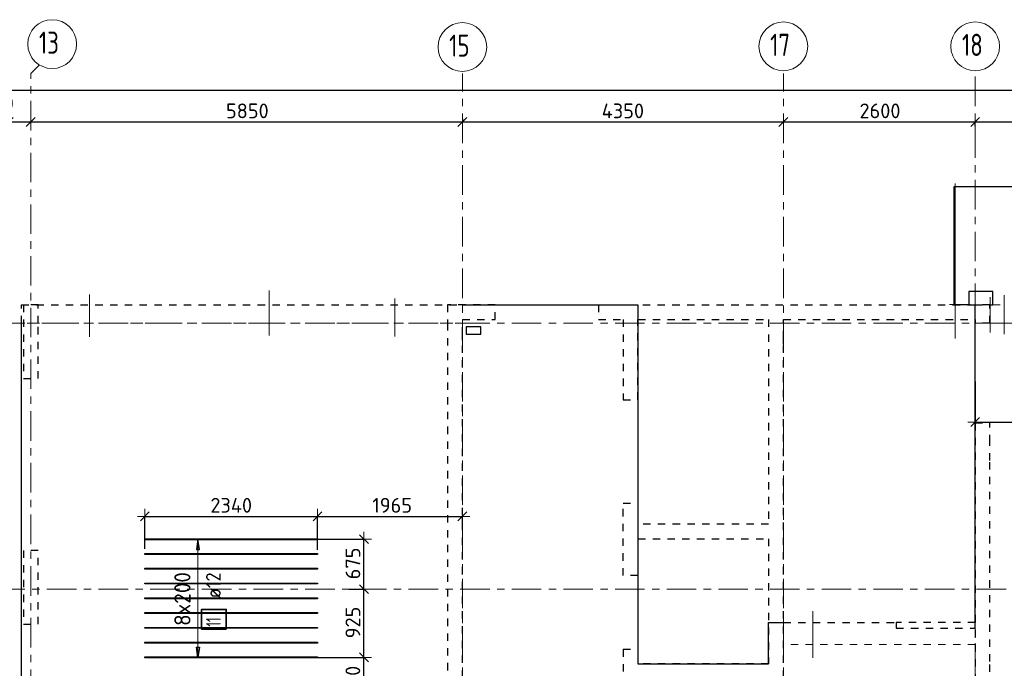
# Model space of a CAD drawing. Header units: metres. Extents: x -38 to 97, y -15 to 21.
# Tile 12 of 216: x 32.7 to 46.04, y 11.73 to 20.51. Entities that reach past the tile are written whole.
import ezdxf

# ---------------------------------------------------------------- set-up
doc = ezdxf.new("R2010")
doc.units = ezdxf.units.M
doc.header["$PDMODE"] = 65
for name, pattern in [('______11', [0.5, 0.4, -0.05, 0, -0.05]), ('______2', [0.0405, 0.03, -0.0105]), ('______3', [0.5, 0.4, -0.1]), ('______5', [1.1, 0.8, -0.1, 0.1, -0.1])]:
    doc.linetypes.add(name, pattern=pattern)
for name, color, linetype, lineweight in [('XR$2$Осевая линия (1)', 7, '______5', 13), ('XR$2$Размерная линия (1)', 7, 'Continuous', 13), ('XR$5$Балка (1)', 7, '______3', 13), ('XR$5$Перекрытие (1)', 7, 'Continuous', 35), ('XR$5$Размерная линия (1)', 7, 'Continuous', 13)]:
    doc.layers.add(name, color=color, linetype=linetype, lineweight=lineweight)
doc.layers.add('XR$5$Арм.стержн.Доп. Арм верхн.зоны Х', color=7, linetype='Continuous', lineweight=35, true_color=0x8c8cff)
doc.layers.add('XR$7$Стена_ бетон несущ.', color=7, linetype='Continuous', lineweight=70, true_color=0xb4b496)
doc.styles.add('ISOCPEUR', font='txt')
doc.dimstyles.new('DIMSTYLE_3', dxfattribs={"dimtxt": 0.2, "dimasz": 0.2, "dimexe": 0, "dimexo": 0, "dimgap": 0.1, "dimtad": 2, "dimdec": 0, "dimlfac": 1000, "dimrnd": 5, "dimzin": 12, "dimdsep": 46, "dimtxsty": 'ISOCPEUR', "dimblk1": 'ALL_ML_STRICH', "dimblk2": 'ALL_ML_STRICH', "dimsah": 1, "dimcen": 0, "dimclrd": 7, "dimclre": 256, "dimclrt": 7, "dimadec": 0, "dimazin": 0, "dimtfac": 1, "dimtdec": 0, "dimtix": 1, "dimtmove": 2, "dimatfit": 3, "dimfxl": 0, "dimtzin": 0, "dimlwd": 0, "dimlwe": -3, "dimarcsym": 0})
doc.dimstyles.new('DIMSTYLE_5', dxfattribs={"dimtxt": 0.2, "dimasz": 0.2, "dimexe": 0, "dimexo": 0, "dimgap": 0.1, "dimtad": 2, "dimdec": 0, "dimlfac": 1000, "dimrnd": 5, "dimzin": 12, "dimdsep": 46, "dimtxsty": 'ISOCPEUR', "dimblk1": 'ALL_ML_STRICH', "dimblk2": 'ALL_ML_STRICH', "dimsah": 1, "dimcen": 0, "dimclrd": 7, "dimclre": 256, "dimclrt": 7, "dimadec": 0, "dimazin": 0, "dimtfac": 1, "dimtdec": 0, "dimtix": 1, "dimtmove": 2, "dimatfit": 3, "dimfxl": 0, "dimtvp": 1.2, "dimtzin": 0, "dimlwd": 0, "dimlwe": -3, "dimarcsym": 0})

# ---------------------------------------------------------------- blocks, each defined once
blk = doc.blocks.new('ALL_ML_STRICH')
at = {"color": 0, "linetype": 'ByBlock', "lineweight": -2}
for p, q in [((-1, 0), (0.5, 0)), ((-0.3, -0.3), (0.3, 0.3)), ((0, -0.5), (0, 0.5))]:
    blk.add_line(p, q, dxfattribs=at)
blk = doc.blocks.new('*D11')
at = {"layer": 'DEFPOINTS', "color": 7, "linetype": 'Continuous', "lineweight": 13, "transparency": 33554687}
for p in [(0.5, 19.557), (0.5, 19.377), (61.6, 17.12)]:
    blk.add_point(p, dxfattribs=at)
at = {"layer": 'XR$2$Размерная линия (1)', "color": 9, "linetype": 'Continuous', "lineweight": -2, "true_color": 0xc7c7c7, "transparency": 33554687}
for p, q in [((0.5, 19.357), (0.5, 19.557)), ((61.6, 17.14), (61.6, 19.557))]:
    blk.add_line(p, q, dxfattribs=at)
at = {"layer": 'XR$2$Размерная линия (1)', "color": 7, "linetype": 'Continuous', "lineweight": -2, "transparency": 33554687}
blk.add_line((0.5, 19.557), (61.6, 19.557), dxfattribs=at)
at = {"layer": 'XR$2$Размерная линия (1)', "color": 7, "linetype": 'Continuous', "lineweight": 13, "transparency": 33554687, "xscale": 0.2, "yscale": 0.2, "zscale": 0.2, "rotation": 180}
blk.add_blockref('ALL_ML_STRICH', (0.5, 19.557), dxfattribs=at)
at = {"layer": 'XR$2$Размерная линия (1)', "color": 7, "linetype": 'Continuous', "lineweight": 13, "transparency": 33554687, "xscale": 0.2, "yscale": 0.2, "zscale": 0.2}
blk.add_blockref('ALL_ML_STRICH', (61.6, 19.557), dxfattribs=at)
at = {"layer": 'XR$2$Размерная линия (1)', "color": 7, "linetype": 'Continuous', "lineweight": 13, "transparency": 33554687, "insert": (31.1, 19.707), "char_height": 0.2, "width": 1, "attachment_point": 5, "style": 'ISOCPEUR'}
blk.add_mtext('\\A1;{61100}', dxfattribs=at)
blk = doc.blocks.new('*D33')
at = {"layer": 'DEFPOINTS', "color": 7, "linetype": 'Continuous', "lineweight": 13, "transparency": 33554687}
for p in [(32.55, 19.135), (32.55, 19.126), (32.85, 19.135)]:
    blk.add_point(p, dxfattribs=at)
at = {"layer": 'XR$2$Размерная линия (1)', "color": 9, "linetype": 'Continuous', "lineweight": -2, "true_color": 0xc7c7c7, "transparency": 33554687}
for p, q in [((32.55, 19.126), (32.55, 19.126)), ((32.85, 19.126), (32.85, 19.126))]:
    blk.add_line(p, q, dxfattribs=at)
at = {"layer": 'XR$2$Размерная линия (1)', "color": 7, "linetype": 'Continuous', "lineweight": -2, "transparency": 33554687}
blk.add_line((32.55, 19.126), (32.85, 19.126), dxfattribs=at)
at = {"layer": 'XR$2$Размерная линия (1)', "color": 7, "linetype": 'Continuous', "lineweight": 13, "transparency": 33554687, "xscale": 0.2, "yscale": 0.2, "zscale": 0.2, "rotation": 180}
blk.add_blockref('ALL_ML_STRICH', (32.55, 19.126), dxfattribs=at)
at = {"layer": 'XR$2$Размерная линия (1)', "color": 7, "linetype": 'Continuous', "lineweight": 13, "transparency": 33554687, "xscale": 0.2, "yscale": 0.2, "zscale": 0.2}
blk.add_blockref('ALL_ML_STRICH', (32.85, 19.126), dxfattribs=at)
at = {"layer": 'XR$2$Размерная линия (1)', "color": 7, "linetype": 'Continuous', "lineweight": 13, "transparency": 33554687, "insert": (32.414, 19.378), "char_height": 0.2, "width": 0.6, "attachment_point": 5, "style": 'ISOCPEUR'}
blk.add_mtext('\\A1;{300}', dxfattribs=at)
blk = doc.blocks.new('*D34')
at = {"layer": 'DEFPOINTS', "color": 7, "linetype": 'Continuous', "lineweight": 13, "transparency": 33554687}
for p in [(32.85, 19.135), (32.85, 19.126), (38.7, 19.186)]:
    blk.add_point(p, dxfattribs=at)
at = {"layer": 'XR$2$Размерная линия (1)', "color": 9, "linetype": 'Continuous', "lineweight": -2, "true_color": 0xc7c7c7, "transparency": 33554687}
for p, q in [((32.85, 19.126), (32.85, 19.126)), ((38.7, 19.166), (38.7, 19.126))]:
    blk.add_line(p, q, dxfattribs=at)
at = {"layer": 'XR$2$Размерная линия (1)', "color": 7, "linetype": 'Continuous', "lineweight": -2, "transparency": 33554687}
blk.add_line((32.85, 19.126), (38.7, 19.126), dxfattribs=at)
at = {"layer": 'XR$2$Размерная линия (1)', "color": 7, "linetype": 'Continuous', "lineweight": 13, "transparency": 33554687, "xscale": 0.2, "yscale": 0.2, "zscale": 0.2, "rotation": 180}
blk.add_blockref('ALL_ML_STRICH', (32.85, 19.126), dxfattribs=at)
at = {"layer": 'XR$2$Размерная линия (1)', "color": 7, "linetype": 'Continuous', "lineweight": 13, "transparency": 33554687, "xscale": 0.2, "yscale": 0.2, "zscale": 0.2}
blk.add_blockref('ALL_ML_STRICH', (38.7, 19.126), dxfattribs=at)
at = {"layer": 'XR$2$Размерная линия (1)', "color": 7, "linetype": 'Continuous', "lineweight": 13, "transparency": 33554687, "insert": (35.785, 19.276), "char_height": 0.2, "width": 0.8, "attachment_point": 5, "style": 'ISOCPEUR'}
blk.add_mtext('\\A1;{5850}', dxfattribs=at)
blk = doc.blocks.new('*D35')
at = {"layer": 'DEFPOINTS', "color": 7, "linetype": 'Continuous', "lineweight": 13, "transparency": 33554687}
for p in [(38.7, 19.186), (38.7, 19.126), (43.05, 19.104)]:
    blk.add_point(p, dxfattribs=at)
at = {"layer": 'XR$2$Размерная линия (1)', "color": 9, "linetype": 'Continuous', "lineweight": -2, "true_color": 0xc7c7c7, "transparency": 33554687}
for p, q in [((38.7, 19.166), (38.7, 19.126)), ((43.05, 19.124), (43.05, 19.126))]:
    blk.add_line(p, q, dxfattribs=at)
at = {"layer": 'XR$2$Размерная линия (1)', "color": 7, "linetype": 'Continuous', "lineweight": -2, "transparency": 33554687}
blk.add_line((38.7, 19.126), (43.05, 19.126), dxfattribs=at)
at = {"layer": 'XR$2$Размерная линия (1)', "color": 7, "linetype": 'Continuous', "lineweight": 13, "transparency": 33554687, "xscale": 0.2, "yscale": 0.2, "zscale": 0.2, "rotation": 180}
blk.add_blockref('ALL_ML_STRICH', (38.7, 19.126), dxfattribs=at)
at = {"layer": 'XR$2$Размерная линия (1)', "color": 7, "linetype": 'Continuous', "lineweight": 13, "transparency": 33554687, "xscale": 0.2, "yscale": 0.2, "zscale": 0.2}
blk.add_blockref('ALL_ML_STRICH', (43.05, 19.126), dxfattribs=at)
at = {"layer": 'XR$2$Размерная линия (1)', "color": 7, "linetype": 'Continuous', "lineweight": 13, "transparency": 33554687, "insert": (40.875, 19.276), "char_height": 0.2, "width": 0.8, "attachment_point": 5, "style": 'ISOCPEUR'}
blk.add_mtext('\\A1;{4350}', dxfattribs=at)
blk = doc.blocks.new('*D36')
at = {"layer": 'DEFPOINTS', "color": 7, "linetype": 'Continuous', "lineweight": 13, "transparency": 33554687}
for p in [(43.05, 19.126), (43.05, 19.104), (45.65, 19.05)]:
    blk.add_point(p, dxfattribs=at)
at = {"layer": 'XR$2$Размерная линия (1)', "color": 9, "linetype": 'Continuous', "lineweight": -2, "true_color": 0xc7c7c7, "transparency": 33554687}
for p, q in [((43.05, 19.124), (43.05, 19.126)), ((45.65, 19.07), (45.65, 19.126))]:
    blk.add_line(p, q, dxfattribs=at)
at = {"layer": 'XR$2$Размерная линия (1)', "color": 7, "linetype": 'Continuous', "lineweight": -2, "transparency": 33554687}
blk.add_line((43.05, 19.126), (45.65, 19.126), dxfattribs=at)
at = {"layer": 'XR$2$Размерная линия (1)', "color": 7, "linetype": 'Continuous', "lineweight": 13, "transparency": 33554687, "xscale": 0.2, "yscale": 0.2, "zscale": 0.2, "rotation": 180}
blk.add_blockref('ALL_ML_STRICH', (43.05, 19.126), dxfattribs=at)
at = {"layer": 'XR$2$Размерная линия (1)', "color": 7, "linetype": 'Continuous', "lineweight": 13, "transparency": 33554687, "xscale": 0.2, "yscale": 0.2, "zscale": 0.2}
blk.add_blockref('ALL_ML_STRICH', (45.65, 19.126), dxfattribs=at)
at = {"layer": 'XR$2$Размерная линия (1)', "color": 7, "linetype": 'Continuous', "lineweight": 13, "transparency": 33554687, "insert": (44.36, 19.276), "char_height": 0.2, "width": 0.8, "attachment_point": 5, "style": 'ISOCPEUR'}
blk.add_mtext('\\A1;{2600}', dxfattribs=at)
blk = doc.blocks.new('*D37')
at = {"layer": 'DEFPOINTS', "color": 7, "linetype": 'Continuous', "lineweight": 13, "transparency": 33554687}
for p in [(45.65, 19.126), (45.65, 19.05), (51.5, 17.39)]:
    blk.add_point(p, dxfattribs=at)
at = {"layer": 'XR$2$Размерная линия (1)', "color": 9, "linetype": 'Continuous', "lineweight": -2, "true_color": 0xc7c7c7, "transparency": 33554687}
for p, q in [((45.65, 19.07), (45.65, 19.126)), ((51.5, 17.41), (51.5, 19.126))]:
    blk.add_line(p, q, dxfattribs=at)
at = {"layer": 'XR$2$Размерная линия (1)', "color": 7, "linetype": 'Continuous', "lineweight": -2, "transparency": 33554687}
blk.add_line((45.65, 19.126), (51.5, 19.126), dxfattribs=at)
at = {"layer": 'XR$2$Размерная линия (1)', "color": 7, "linetype": 'Continuous', "lineweight": 13, "transparency": 33554687, "xscale": 0.2, "yscale": 0.2, "zscale": 0.2, "rotation": 180}
blk.add_blockref('ALL_ML_STRICH', (45.65, 19.126), dxfattribs=at)
at = {"layer": 'XR$2$Размерная линия (1)', "color": 7, "linetype": 'Continuous', "lineweight": 13, "transparency": 33554687, "xscale": 0.2, "yscale": 0.2, "zscale": 0.2}
blk.add_blockref('ALL_ML_STRICH', (51.5, 19.126), dxfattribs=at)
at = {"layer": 'XR$2$Размерная линия (1)', "color": 7, "linetype": 'Continuous', "lineweight": 13, "transparency": 33554687, "insert": (48.585, 19.276), "char_height": 0.2, "width": 0.8, "attachment_point": 5, "style": 'ISOCPEUR'}
blk.add_mtext('\\A1;{5850}', dxfattribs=at)
blk = doc.blocks.new('*D604')
at = {"layer": 'DEFPOINTS', "color": 7, "linetype": 'Continuous', "lineweight": 13, "transparency": 33554687}
for p in [(36.701, 11.876), (36.687, 11.206), (37.366, 11.206)]:
    blk.add_point(p, dxfattribs=at)
at = {"layer": 'XR$5$Размерная линия (1)', "color": 9, "linetype": 'Continuous', "lineweight": -2, "true_color": 0xc7c7c7, "transparency": 33554687}
for p, q in [((36.721, 11.876), (37.366, 11.876)), ((36.707, 11.206), (37.366, 11.206))]:
    blk.add_line(p, q, dxfattribs=at)
at = {"layer": 'XR$5$Размерная линия (1)', "color": 7, "linetype": 'Continuous', "lineweight": -2, "transparency": 33554687}
blk.add_line((37.366, 11.206), (37.366, 11.876), dxfattribs=at)
at = {"layer": 'XR$5$Размерная линия (1)', "color": 7, "linetype": 'Continuous', "lineweight": 13, "transparency": 33554687, "xscale": 0.2, "yscale": 0.2, "zscale": 0.2}
for p, rotation in [((37.366, 11.876), 90), ((37.366, 11.206), 270)]:
    blk.add_blockref('ALL_ML_STRICH', p, dxfattribs=dict(at, rotation=rotation))
at = {"layer": 'XR$5$Размерная линия (1)', "color": 7, "linetype": 'Continuous', "lineweight": 13, "transparency": 33554687, "insert": (37.216, 11.551), "char_height": 0.2, "width": 0.6, "attachment_point": 5, "rotation": 90, "style": 'ISOCPEUR'}
blk.add_mtext('\\A1;{670}', dxfattribs=at)
blk = doc.blocks.new('*D605')
at = {"layer": 'DEFPOINTS', "color": 7, "linetype": 'Continuous', "lineweight": 13, "transparency": 33554687}
for p in [(37.142, 12.8), (36.701, 11.876), (37.366, 11.876)]:
    blk.add_point(p, dxfattribs=at)
at = {"layer": 'XR$5$Размерная линия (1)', "color": 9, "linetype": 'Continuous', "lineweight": -2, "true_color": 0xc7c7c7, "transparency": 33554687}
for p, q in [((37.162, 12.8), (37.366, 12.8)), ((36.721, 11.876), (37.366, 11.876))]:
    blk.add_line(p, q, dxfattribs=at)
at = {"layer": 'XR$5$Размерная линия (1)', "color": 7, "linetype": 'Continuous', "lineweight": -2, "transparency": 33554687}
blk.add_line((37.366, 11.876), (37.366, 12.8), dxfattribs=at)
at = {"layer": 'XR$5$Размерная линия (1)', "color": 7, "linetype": 'Continuous', "lineweight": 13, "transparency": 33554687, "xscale": 0.2, "yscale": 0.2, "zscale": 0.2}
for p, rotation in [((37.366, 12.8), 90), ((37.366, 11.876), 270)]:
    blk.add_blockref('ALL_ML_STRICH', p, dxfattribs=dict(at, rotation=rotation))
at = {"layer": 'XR$5$Размерная линия (1)', "color": 7, "linetype": 'Continuous', "lineweight": 13, "transparency": 33554687, "insert": (37.216, 12.348), "char_height": 0.2, "width": 0.6, "attachment_point": 5, "rotation": 90, "style": 'ISOCPEUR'}
blk.add_mtext('\\A1;{925}', dxfattribs=at)
blk = doc.blocks.new('*D606')
at = {"layer": 'DEFPOINTS', "color": 7, "linetype": 'Continuous', "lineweight": 13, "transparency": 33554687}
for p in [(36.667, 13.476), (37.142, 12.8), (37.366, 12.8)]:
    blk.add_point(p, dxfattribs=at)
at = {"layer": 'XR$5$Размерная линия (1)', "color": 9, "linetype": 'Continuous', "lineweight": -2, "true_color": 0xc7c7c7, "transparency": 33554687}
for p, q in [((36.687, 13.476), (37.366, 13.476)), ((37.162, 12.8), (37.366, 12.8))]:
    blk.add_line(p, q, dxfattribs=at)
at = {"layer": 'XR$5$Размерная линия (1)', "color": 7, "linetype": 'Continuous', "lineweight": -2, "transparency": 33554687}
blk.add_line((37.366, 12.8), (37.366, 13.476), dxfattribs=at)
at = {"layer": 'XR$5$Размерная линия (1)', "color": 7, "linetype": 'Continuous', "lineweight": 13, "transparency": 33554687, "xscale": 0.2, "yscale": 0.2, "zscale": 0.2}
for p, rotation in [((37.366, 13.476), 90), ((37.366, 12.8), 270)]:
    blk.add_blockref('ALL_ML_STRICH', p, dxfattribs=dict(at, rotation=rotation))
at = {"layer": 'XR$5$Размерная линия (1)', "color": 7, "linetype": 'Continuous', "lineweight": 13, "transparency": 33554687, "insert": (37.216, 13.148), "char_height": 0.2, "width": 0.6, "attachment_point": 5, "rotation": 90, "style": 'ISOCPEUR'}
blk.add_mtext('\\A1;{675}', dxfattribs=at)
blk = doc.blocks.new('*D607')
at = {"layer": 'DEFPOINTS', "color": 7, "linetype": 'Continuous', "lineweight": 13, "transparency": 33554687}
for p in [(34.397, 13.785), (34.397, 13.326), (36.737, 13.313)]:
    blk.add_point(p, dxfattribs=at)
at = {"layer": 'XR$5$Размерная линия (1)', "color": 9, "linetype": 'Continuous', "lineweight": -2, "true_color": 0xc7c7c7, "transparency": 33554687}
for p, q in [((34.397, 13.346), (34.397, 13.785)), ((36.737, 13.333), (36.737, 13.785))]:
    blk.add_line(p, q, dxfattribs=at)
at = {"layer": 'XR$5$Размерная линия (1)', "color": 7, "linetype": 'Continuous', "lineweight": -2, "transparency": 33554687}
blk.add_line((34.397, 13.785), (36.737, 13.785), dxfattribs=at)
at = {"layer": 'XR$5$Размерная линия (1)', "color": 7, "linetype": 'Continuous', "lineweight": 13, "transparency": 33554687, "xscale": 0.2, "yscale": 0.2, "zscale": 0.2, "rotation": 180}
blk.add_blockref('ALL_ML_STRICH', (34.397, 13.785), dxfattribs=at)
at = {"layer": 'XR$5$Размерная линия (1)', "color": 7, "linetype": 'Continuous', "lineweight": 13, "transparency": 33554687, "xscale": 0.2, "yscale": 0.2, "zscale": 0.2}
blk.add_blockref('ALL_ML_STRICH', (36.737, 13.785), dxfattribs=at)
at = {"layer": 'XR$5$Размерная линия (1)', "color": 7, "linetype": 'Continuous', "lineweight": 13, "transparency": 33554687, "insert": (35.567, 13.935), "char_height": 0.2, "width": 0.8, "attachment_point": 5, "style": 'ISOCPEUR'}
blk.add_mtext('\\A1;{2340}', dxfattribs=at)
blk = doc.blocks.new('*D608')
at = {"layer": 'DEFPOINTS', "color": 7, "linetype": 'Continuous', "lineweight": 13, "transparency": 33554687}
for p in [(36.737, 13.785), (38.7, 13.598), (36.737, 13.313)]:
    blk.add_point(p, dxfattribs=at)
at = {"layer": 'XR$5$Размерная линия (1)', "color": 9, "linetype": 'Continuous', "lineweight": -2, "true_color": 0xc7c7c7, "transparency": 33554687}
for p, q in [((36.737, 13.333), (36.737, 13.785)), ((38.7, 13.618), (38.7, 13.785))]:
    blk.add_line(p, q, dxfattribs=at)
at = {"layer": 'XR$5$Размерная линия (1)', "color": 7, "linetype": 'Continuous', "lineweight": -2, "transparency": 33554687}
blk.add_line((36.737, 13.785), (38.7, 13.785), dxfattribs=at)
at = {"layer": 'XR$5$Размерная линия (1)', "color": 7, "linetype": 'Continuous', "lineweight": 13, "transparency": 33554687, "xscale": 0.2, "yscale": 0.2, "zscale": 0.2, "rotation": 180}
blk.add_blockref('ALL_ML_STRICH', (36.737, 13.785), dxfattribs=at)
at = {"layer": 'XR$5$Размерная линия (1)', "color": 7, "linetype": 'Continuous', "lineweight": 13, "transparency": 33554687, "xscale": 0.2, "yscale": 0.2, "zscale": 0.2}
blk.add_blockref('ALL_ML_STRICH', (38.7, 13.785), dxfattribs=at)
at = {"layer": 'XR$5$Размерная линия (1)', "color": 7, "linetype": 'Continuous', "lineweight": 13, "transparency": 33554687, "insert": (37.749, 13.935), "char_height": 0.2, "width": 0.8, "attachment_point": 5, "style": 'ISOCPEUR'}
blk.add_mtext('\\A1;{1965}', dxfattribs=at)
blk = doc.blocks.new('*D638')
at = {"layer": 'DEFPOINTS', "color": 7, "linetype": 'Continuous', "lineweight": 13, "transparency": 33554687}
for p in [(47.521, 15.793), (45.65, 15.632), (45.65, 15.062)]:
    blk.add_point(p, dxfattribs=at)
at = {"layer": 'XR$5$Размерная линия (1)', "color": 9, "linetype": 'Continuous', "lineweight": -2, "true_color": 0xc7c7c7, "transparency": 33554687}
for p, q in [((47.521, 15.773), (47.521, 15.062)), ((45.65, 15.612), (45.65, 15.062))]:
    blk.add_line(p, q, dxfattribs=at)
at = {"layer": 'XR$5$Размерная линия (1)', "color": 7, "linetype": 'Continuous', "lineweight": -2, "transparency": 33554687}
blk.add_line((45.65, 15.062), (47.521, 15.062), dxfattribs=at)
at = {"layer": 'XR$5$Размерная линия (1)', "color": 7, "linetype": 'Continuous', "lineweight": 13, "transparency": 33554687, "xscale": 0.2, "yscale": 0.2, "zscale": 0.2, "rotation": 180}
blk.add_blockref('ALL_ML_STRICH', (45.65, 15.062), dxfattribs=at)
at = {"layer": 'XR$5$Размерная линия (1)', "color": 7, "linetype": 'Continuous', "lineweight": 13, "transparency": 33554687, "xscale": 0.2, "yscale": 0.2, "zscale": 0.2}
blk.add_blockref('ALL_ML_STRICH', (47.521, 15.062), dxfattribs=at)
at = {"layer": 'XR$5$Размерная линия (1)', "color": 7, "linetype": 'Continuous', "lineweight": 13, "transparency": 33554687, "insert": (46.616, 15.212), "char_height": 0.2, "width": 0.8, "attachment_point": 5, "style": 'ISOCPEUR'}
blk.add_mtext('\\A1;{1870}', dxfattribs=at)

msp = doc.modelspace()

# ---------------------------------------------------------------- linework, layer by layer
at = {"color": 52, "linetype": 'Continuous', "lineweight": 13, "transparency": 33554687}
for p, q in [((45.3782, 18.2934), (45.3782, 16.1934)), ((36.079, 16.8457), (36.079, 16.2357)), ((36.079, 16.8457), (36.079, 16.2357)), ((33.6454, 16.7902), (33.6454, 16.2178)), ((33.6454, 16.7902), (33.6454, 16.2178)), ((37.7851, 16.736), (37.7851, 16.2228)), ((37.7851, 16.736), (37.7851, 16.2228)), ((45.8549, 16.7533), (45.8549, 16.2733)), ((45.8549, 16.7533), (45.8549, 16.2733)), ((46.043, 16.7808), (46.043, 16.2508)), ((45.304, 16.656), (45.584, 16.656)), ((43.4499, 12.4994), (43.4499, 11.9194)), ((43.4499, 12.4494), (43.4499, 11.8694))]:
    msp.add_line(p, q, dxfattribs=at)
at = {"layer": 'XR$2$Осевая линия (1)', "color": 253, "linetype": '______11', "lineweight": 13, "true_color": 0xa0a0a0, "transparency": 33554687}
for p, q in [((32.85, 19.78), (32.9631, 19.8931)), ((32.85, -3.39), (32.85, 19.78)), ((38.7, 8.34), (38.7, 19.78)), ((43.05, 8.34), (43.05, 19.78)), ((45.65, 6.74), (45.65, 19.78)), ((-2.63, 16.4), (62.6, 16.4)), ((-2.63, 12.8), (62.6, 12.8))]:
    msp.add_line(p, q, dxfattribs=at)
at = {"layer": 'XR$2$Осевая линия (1)', "color": 7, "linetype": 'Continuous', "lineweight": 13, "transparency": 33554687}
for centre in [(33.1404, 20.1801), (38.7004, 20.1401), (43.0504, 20.1501), (45.6504, 20.1501)]:
    msp.add_circle(centre, 0.3304, dxfattribs=at)
at = {"layer": 'XR$5$Арм.стержн.Доп. Арм верхн.зоны Х', "color": 253, "linetype": 'Continuous', "lineweight": -3, "true_color": 0xa0a0a0, "transparency": 33554687}
for p, q in [((35.1154, 13.4756), (35.0154, 13.4756)), ((35.1154, 13.4756), (35.2154, 13.4756)), ((35.1154, 11.8756), (35.0154, 11.8756)), ((35.1154, 11.8756), (35.2154, 11.8756))]:
    msp.add_line(p, q, dxfattribs=at)
at = {"layer": 'XR$5$Арм.стержн.Доп. Арм верхн.зоны Х', "color": 7, "linetype": 'Continuous', "lineweight": 25, "transparency": 33554687}
for p, q in [((35.1154, 13.4756), (35.0954, 13.3356)), ((35.1354, 13.3356), (35.1154, 13.4756)), ((35.0954, 13.3356), (35.1354, 13.3356)), ((35.1154, 11.8756), (35.0954, 12.0156)), ((35.0954, 12.0156), (35.1354, 12.0156)), ((35.1354, 12.0156), (35.1154, 11.8756))]:
    msp.add_line(p, q, dxfattribs=at)
at = {"layer": 'XR$5$Арм.стержн.Доп. Арм верхн.зоны Х', "color": 7, "linetype": 'Continuous', "lineweight": 13, "transparency": 33554687}
for p, q in [((35.1154, 13.4756), (35.1154, 13.4756)), ((35.1154, 11.8756), (35.1154, 13.4756)), ((35.1154, 11.8756), (35.1154, 11.8756))]:
    msp.add_line(p, q, dxfattribs=at)
at = {"layer": 'XR$5$Арм.стержн.Доп. Арм верхн.зоны Х', "color": 34, "linetype": 'Continuous', "lineweight": 25, "transparency": 33554687}
for points in [[(36.7373, 13.4696), (34.3973, 13.4696), (34.3973, 13.4816), (36.7373, 13.4816), (36.7373, 13.4696)], [(36.7373, 13.2696), (34.3973, 13.2696), (34.3973, 13.2816), (36.7373, 13.2816), (36.7373, 13.2696)], [(36.7373, 13.0696), (34.3973, 13.0696), (34.3973, 13.0816), (36.7373, 13.0816), (36.7373, 13.0696)], [(36.7373, 12.8696), (34.3973, 12.8696), (34.3973, 12.8816), (36.7373, 12.8816), (36.7373, 12.8696)], [(36.7373, 12.6696), (34.3973, 12.6696), (34.3973, 12.6816), (36.7373, 12.6816), (36.7373, 12.6696)], [(36.7373, 12.4696), (34.3973, 12.4696), (34.3973, 12.4816), (36.7373, 12.4816), (36.7373, 12.4696)], [(36.7373, 12.2696), (34.3973, 12.2696), (34.3973, 12.2816), (36.7373, 12.2816), (36.7373, 12.2696)], [(36.7373, 12.0696), (34.3973, 12.0696), (34.3973, 12.0816), (36.7373, 12.0816), (36.7373, 12.0696)], [(36.7373, 11.8696), (34.3973, 11.8696), (34.3973, 11.8816), (36.7373, 11.8816), (36.7373, 11.8696)]]:
    msp.add_lwpolyline(points, dxfattribs=at)
at = {"layer": 'XR$5$Арм.стержн.Доп. Арм верхн.зоны Х', "color": 7, "linetype": 'Continuous', "lineweight": 35, "transparency": 33554687}
msp.add_lwpolyline([(35.4987, 12.2591), (35.4987, 12.5258), (35.1654, 12.5258), (35.1654, 12.2591), (35.4987, 12.2591)], dxfattribs=at)
at = {"layer": 'XR$5$Балка (1)', "color": 7, "linetype": '______2', "lineweight": 25, "transparency": 33554687}
for p, q in [((32.725, 16.4002), (32.725, 16.6502)), ((32.725, 16.6502), (38.7, 16.6502)), ((45.65, 16.6502), (45.65, 16.6502)), ((45.65, 16.6502), (45.8896, 16.6502)), ((43.05, 12.3502), (44.58, 12.3502)), ((44.58, 12.3502), (44.58, 12.2702)), ((45.65, 12.3502), (44.58, 12.3502)), ((44.58, 12.2702), (45.65, 12.2702))]:
    msp.add_line(p, q, dxfattribs=at)
at = {"layer": 'XR$5$Балка (1)', "color": 7, "linetype": '______2', "lineweight": 18, "transparency": 33554687}
for p, q in [((38.7, 16.6502), (38.7, 16.6502)), ((45.65, 16.4002), (51.6, 16.4002))]:
    msp.add_line(p, q, dxfattribs=at)
at = {"layer": 'XR$5$Перекрытие (1)', "color": 7, "linetype": 'Continuous', "lineweight": 25, "transparency": 33554687}
for p, q in [((45.3646, 16.8302), (45.3646, 18.2502)), ((45.3646, 18.2502), (48.7146, 18.2502)), ((45.3646, 16.6502), (45.3646, 16.8302)), ((45.5646, 16.8302), (45.5646, 16.6502)), ((45.8896, 16.8302), (45.5646, 16.8302)), ((45.8896, 16.6502), (45.8896, 16.8302)), ((38.7, 16.6502), (41.0797, 16.6502)), ((41.0797, 16.6502), (41.0797, 11.7903)), ((45.5646, 16.6502), (45.3646, 16.6502)), ((45.5646, 16.6502), (45.3646, 16.6502)), ((45.65, 12.2702), (45.65, 16.6502)), ((32.725, -0.2498), (32.725, 16.4002)), ((38.95, 16.3503), (38.75, 16.3502)), ((38.75, 16.3502), (38.75, 16.2503)), ((38.95, 16.2504), (38.95, 16.3503)), ((38.75, 16.2503), (38.95, 16.2504)), ((42.85, 11.7903), (42.85, 12.3502)), ((42.85, 12.3502), (43.05, 12.3502)), ((41.0797, 11.7903), (42.85, 11.7903))]:
    msp.add_line(p, q, dxfattribs=at)
at = {"layer": 'XR$5$Перекрытие (1)', "color": 7, "linetype": '______2', "lineweight": 18, "transparency": 33554687}
for p, q in [((38.7, 16.6502), (38.7, 16.4002)), ((45.8896, 16.6502), (46.0896, 16.6502)), ((38.7, 16.4002), (32.725, 16.4002)), ((43.05, 12.0502), (43.05, 12.3502)), ((45.65, 12.2702), (45.65, 12.0502)), ((45.65, 12.0502), (43.05, 12.0502))]:
    msp.add_line(p, q, dxfattribs=at)
at = {"layer": 'XR$7$Стена_ бетон несущ.', "color": 253, "linetype": '______2', "lineweight": -3, "true_color": 0xa0a0a0, "transparency": 33554687}
for p, q in [((32.95, 16.65), (32.75, 16.65)), ((32.75, 16.65), (32.75, 15.65)), ((32.95, 16.4), (32.95, 16.65)), ((38.5, 16.65), (38.5, 16.4)), ((39.145, 16.65), (38.5, 16.65)), ((39.145, 16.45), (39.145, 16.65)), ((40.545, 16.65), (45.65, 16.65)), ((40.545, 16.65), (40.545, 16.45)), ((45.85, 16.65), (45.65, 16.65)), ((45.85, 16.4), (45.85, 16.65)), ((38.7, 16.2493), (38.7, 16.45)), ((38.7, 16.45), (39.145, 16.45)), ((40.545, 16.45), (40.8797, 16.45)), ((40.8797, 16.45), (40.8797, 15.365)), ((41.0797, 15.365), (41.0797, 16.45)), ((41.0797, 16.45), (42.85, 16.45)), ((42.85, 16.45), (42.85, 13.68)), ((43.05, 16.199), (43.05, 16.45)), ((43.05, 16.45), (45.65, 16.45)), ((45.65, 16.45), (45.65, 16.4)), ((32.95, 15.65), (32.95, 16.4)), ((38.5, 16.4), (38.5, 10.6)), ((45.85, 16.4), (45.65, 16.4)), ((38.7, 16.1693), (38.7, 16.2493)), ((38.7, 9), (38.7, 16.1693)), ((43.05, 16.119), (43.05, 16.199)), ((43.05, 10.8), (43.05, 16.119)), ((32.75, 15.65), (32.95, 15.65)), ((40.8797, 15.365), (41.0797, 15.365)), ((45.65, 15.05), (45.85, 15.05)), ((45.65, 15.05), (45.65, 10.8)), ((45.85, 14.79), (45.85, 15.05)), ((45.85, 14.54), (45.85, 14.79)), ((45.85, 12.0195), (45.85, 14.54)), ((40.8797, 13.965), (41.0797, 13.965)), ((40.8797, 12.985), (40.8797, 13.965)), ((41.0797, 13.965), (41.0797, 13.68)), ((42.85, 13.68), (41.0797, 13.68)), ((41.0797, 13.48), (42.85, 13.48)), ((41.0797, 13.48), (41.0797, 12.985)), ((42.85, 13.48), (42.85, 11.79)), ((32.95, 13.325), (32.75, 13.325)), ((32.75, 13.325), (32.75, 12.325)), ((32.95, 12.325), (32.95, 13.325)), ((41.0797, 12.985), (40.8797, 12.985)), ((32.75, 12.325), (32.95, 12.325)), ((45.85, 11.8195), (45.85, 12.0195)), ((40.8797, 11.985), (41.0797, 11.985)), ((40.8797, 11.985), (40.8797, 11.59)), ((41.0797, 11.985), (41.0797, 11.79)), ((42.85, 11.79), (41.0797, 11.79)), ((45.85, 11.28), (45.85, 11.8195))]:
    msp.add_line(p, q, dxfattribs=at)

# ---------------------------------------------------------------- texts
at = {"layer": 'XR$2$Осевая линия (1)', "color": 7, "linetype": 'Continuous', "lineweight": 13, "transparency": 33554687, "char_height": 0.3, "width": 0.472281, "attachment_point": 7, "style": 'ISOCPEUR'}
for s, insert in [('\\W0.75;13', (32.9604, 20.0496)), ('\\W0.75;15', (38.5204, 20.0096)), ('\\W0.75;17', (42.8704, 20.0196)), ('\\W0.75;18', (45.4704, 20.0196))]:
    msp.add_mtext(s, dxfattribs=dict(at, insert=insert))
at = {"layer": 'XR$5$Арм.стержн.Доп. Арм верхн.зоны Х', "color": 7, "linetype": 'Continuous', "lineweight": 13, "transparency": 33554687, "insert": (35.0154, 12.3016), "char_height": 0.22, "width": 0.873359, "attachment_point": 7, "rotation": 90, "style": 'ISOCPEUR'}
msp.add_mtext('\\W0.95;8x200', dxfattribs=at)
at = {"layer": 'XR$5$Арм.стержн.Доп. Арм верхн.зоны Х', "color": 7, "linetype": 'Continuous', "lineweight": 25, "transparency": 33554687, "char_height": 0.2, "attachment_point": 7, "rotation": 90, "style": 'ISOCPEUR'}
for s, insert, width in [('\\W0.89; ø12 ', (35.4254, 12.5591), 0.749105), ('\\W0.62;11', (35.4254, 12.2925), 0.2625)]:
    msp.add_mtext(s, dxfattribs=dict(at, insert=insert, width=width))

# ---------------------------------------------------------------- dimensions: what is measured, and where the dimension line sits
at = {"layer": 'XR$2$Размерная линия (1)', "color": 7, "linetype": 'Continuous', "lineweight": 13, "transparency": 33554687}
for base, p1, p2, dimstyle, picture, middle in [((61.6, 19.5574), (0.5, 19.3568), (61.6, 17.1397), 'DIMSTYLE_3', '*D11', (31.1, 19.7074)), ((32.85, 19.1261), (32.55, 19.1261), (32.85, 19.1261), 'DIMSTYLE_5', '*D33', (32.4139, 19.3782)), ((38.7, 19.1261), (32.85, 19.1261), (38.7, 19.1656), 'DIMSTYLE_3', '*D34', (35.785, 19.2761)), ((43.05, 19.1261), (38.7, 19.1656), (43.05, 19.1244), 'DIMSTYLE_3', '*D35', (40.875, 19.2761)), ((45.65, 19.1261), (43.05, 19.1244), (45.65, 19.0702), 'DIMSTYLE_3', '*D36', (44.36, 19.2761)), ((51.5, 19.1261), (45.65, 19.0702), (51.5, 17.4096), 'DIMSTYLE_3', '*D37', (48.585, 19.2761))]:
    dim = msp.add_linear_dim(base=base, p1=p1, p2=p2, dimstyle=dimstyle, override={"dimpost": '<>', "dimclrd": 7, "dimclre": 9, "dimclrt": 7, "dimlwd": 0, "dimlwe": 65533}, dxfattribs=at)
    dim.commit()
    dim.dimension.update_dxf_attribs({"geometry": picture, "text_midpoint": middle, "dimtype": 160})
at = {"layer": 'XR$5$Размерная линия (1)', "color": 7, "linetype": 'Continuous', "lineweight": 13, "transparency": 33554687}
for base, p1, p2, picture, middle in [((47.5213, 15.0622), (45.65, 15.612), (47.5213, 15.7732), '*D638', (46.6156, 15.2122)), ((36.7373, 13.7845), (34.3973, 13.3456), (36.7373, 13.3332), '*D607', (35.5673, 13.9345)), ((38.7, 13.7845), (36.7373, 13.3332), (38.7, 13.6185), '*D608', (37.7487, 13.9345))]:
    dim = msp.add_linear_dim(base=base, p1=p1, p2=p2, dimstyle='DIMSTYLE_3', override={"dimpost": '<>', "dimclrd": 7, "dimclre": 9, "dimclrt": 7, "dimlwd": 0, "dimlwe": 65533}, dxfattribs=at)
    dim.commit()
    dim.dimension.update_dxf_attribs({"geometry": picture, "text_midpoint": middle, "dimtype": 160})
for base, p1, p2, picture, middle in [((37.3658, 13.4756), (37.1624, 12.8), (36.6873, 13.4756), '*D606', (37.2158, 13.1478)), ((37.3658, 12.8), (36.7206, 11.8756), (37.1624, 12.8), '*D605', (37.2158, 12.3478)), ((37.3658, 11.8756), (36.7069, 11.2056), (36.7206, 11.8756), '*D604', (37.2158, 11.5506))]:
    dim = msp.add_linear_dim(base=base, p1=p1, p2=p2, angle=90, dimstyle='DIMSTYLE_3', override={"dimpost": '<>', "dimclrd": 7, "dimclre": 9, "dimclrt": 7, "dimlwd": 0, "dimlwe": 65533}, dxfattribs=at)
    dim.commit()
    dim.dimension.update_dxf_attribs({"geometry": picture, "text_midpoint": middle, "dimtype": 160})

doc.saveas('drawing.dxf')
